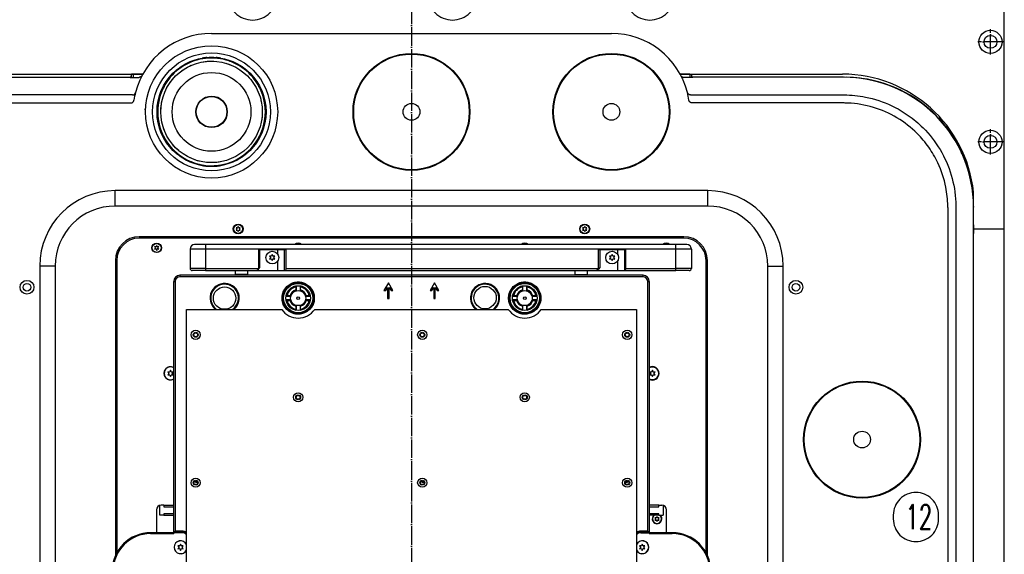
# Model space of a CAD drawing. Extents: x -1763 to 4575, y -3429 to 1051.
# Tile 184 of 193: x 2345 to 2986, y -45 to 303. Entities that reach past the tile are written whole.
import ezdxf

# ---------------------------------------------------------------- set-up
doc = ezdxf.new("R2010")
doc.units = 0
doc.linetypes.add('DASHED', pattern=[15, 7, -8])
doc.linetypes.add('DOT_CENTER', pattern=[14, 12, -1, 0, -1])
doc.layers.get('0').update_dxf_attribs({"linetype": 'CONTINUOUS'})
doc.layers.add('1', color=7, linetype='CONTINUOUS')
doc.layers.add('KONTUR', color=7, linetype='CONTINUOUS')
doc.styles.add('CONVERTER_2', font='txt.shx', dxfattribs={"width": 0.63})

# ---------------------------------------------------------------- blocks, each defined once
blk = doc.blocks.new('MANIPULATOR_TOPVIEW__652', base_point=(592.21, 3670.62))
at = {"layer": '1', "color": 1, "linetype": 'DOT_CENTER'}
for p, q in [((2976.5, 280.25), (2976.5, 296.75)), ((2984.75, 288.5), (2968.25, 288.5)), ((2976.5, 215.25), (2976.5, 231.75)), ((2984.75, 223.5), (2968.25, 223.5))]:
    blk.add_line(p, q, dxfattribs=at)
at = {"layer": '1', "color": 7, "linetype": 'CONTINUOUS'}
for p, q in [((2319.77, 267.5), (2425.27, 267.5)), ((2774.73, 267.5), (2880.23, 267.5)), ((2965.5, -214), (2965.5, 190.85)), ((2965.5, 167), (2985.5, 167))]:
    blk.add_line(p, q, dxfattribs=at)
for centre, radius in [((2976.5, 288.5), 7.5), ((2976.5, 288.5), 4.2), ((2976.5, 223.5), 7.5), ((2976.5, 223.5), 4.2)]:
    blk.add_circle(centre, radius, dxfattribs=at)
blk.add_arc((2880.23, 181.75), 85.75, 6.0904, 90, dxfattribs=at)
at = {"layer": 'KONTUR', "color": 7, "linetype": 'CONTINUOUS'}
for p, q in [((2985.5, -9.33), (2985.5, 420.5)), ((2985.5, -211), (2985.5, -9.33))]:
    blk.add_line(p, q, dxfattribs=at)
blk = doc.blocks.new('TH_TV__653', base_point=(2986.02, 294))
at = {"color": 3, "linetype": 'CONTINUOUS'}
for p, q in [((2470, 294), (2730, 294)), ((2464, 277.92), (2464, 277.79)), ((2464, 277.79), (2464, 277.79)), ((2467, 278.21), (2467, 278.31)), ((2467, 278.21), (2467, 277.87)), ((2473, 278.31), (2473, 278.21)), ((2473, 277.87), (2473, 278.21)), ((2476, 277.92), (2476, 277.79)), ((2476, 277.79), (2476, 277.79)), ((2319, 265.5), (2417, 265.5)), ((2418, 265.5), (2417, 265.5)), ((2417, 265.43), (2417, 265.5)), ((2417, 265.43), (2422.95, 265.43)), ((2419, 267.5), (2418, 267.5)), ((2418, 265.43), (2418, 267.5)), ((2425.27, 267.5), (2419, 267.5)), ((2419, 267.5), (2419, 265.43)), ((2781, 267.5), (2774.73, 267.5)), ((2783, 265.43), (2777.05, 265.43)), ((2781, 267.5), (2782, 267.5)), ((2781, 267.5), (2781, 265.43)), ((2782, 267.5), (2782, 265.43)), ((2783, 265.5), (2782, 265.5)), ((2783, 265.43), (2783, 265.5)), ((2881, 265.5), (2783, 265.5)), ((2418.62, 254.02), (2318.93, 254.02)), ((2781.38, 254.02), (2881.07, 254.02)), ((2319.09, 248.77), (2417.57, 248.77)), ((2426.6, 244.8), (2426.45, 244.95)), ((2434.69, 246), (2434.79, 246)), ((2435.13, 246), (2434.79, 246)), ((2435.21, 249), (2435.08, 249)), ((2435.21, 249), (2435.21, 249)), ((2504.79, 249), (2504.79, 249)), ((2504.79, 249), (2504.92, 249)), ((2505.21, 246), (2504.87, 246)), ((2505.21, 246), (2505.31, 246)), ((2880.91, 248.77), (2782.43, 248.77)), ((2936.5, 244.99), (2936.36, 244.84)), ((2434.79, 240), (2434.69, 240)), ((2434.79, 240), (2435.13, 240)), ((2435.08, 237), (2435.21, 237)), ((2435.21, 237), (2435.21, 237)), ((2504.79, 237), (2504.92, 237)), ((2504.79, 237), (2504.79, 237)), ((2504.87, 240), (2505.21, 240)), ((2505.31, 240), (2505.21, 240)), ((2938.74, 242.98), (2938.59, 242.83)), ((2942.83, 238.59), (2942.98, 238.74)), ((2944.84, 236.36), (2944.99, 236.5)), ((2464, 208.21), (2464, 208.08)), ((2464, 208.21), (2464, 208.21)), ((2467, 208), (2467, 208.13)), ((2467, 208), (2467, 207.79)), ((2467, 207.69), (2467, 207.79)), ((2473, 208.13), (2473, 207.79)), ((2473, 207.79), (2473, 207.69)), ((2476, 208.08), (2476, 208.21)), ((2476, 208.21), (2476, 208.21)), ((2792.68, 191.8), (2407.32, 191.8)), ((2407.32, 181.8), (2407.32, 191.8)), ((2792.68, 181.8), (2792.68, 191.8)), ((2792.68, 181.8), (2407.32, 181.8)), ((2948.77, 180.91), (2948.77, -380.91)), ((2954.02, 181.07), (2954.02, -381.07)), ((2965.5, 181.5), (2965.5, 181)), ((2965.5, 169.5), (2965.5, 181)), ((2965.5, -381), (2965.5, 181)), ((2486.92, 167.59), (2485.93, 167.7)), ((2485.93, 167.7), (2486.52, 166.9)), ((2486.52, 166.9), (2485.93, 166.1)), ((2487.32, 168.5), (2486.92, 167.59)), ((2487.72, 167.59), (2487.32, 168.5)), ((2488.71, 167.7), (2487.72, 167.59)), ((2488.12, 166.9), (2488.71, 167.7)), ((2488.71, 166.1), (2488.12, 166.9)), ((2711.29, 167.7), (2711.88, 166.9)), ((2712.28, 167.59), (2711.29, 167.7)), ((2711.88, 166.9), (2711.29, 166.1)), ((2712.68, 168.5), (2712.28, 167.59)), ((2713.08, 167.59), (2712.68, 168.5)), ((2714.07, 167.7), (2713.08, 167.59)), ((2713.48, 166.9), (2714.07, 167.7)), ((2714.07, 166.1), (2713.48, 166.9)), ((2965.5, 169.5), (2965.5, 164)), ((2777.08, 161.8), (2422.92, 161.8)), ((2777.08, 160.9), (2422.92, 160.9)), ((2485.93, 166.1), (2486.92, 166.21)), ((2486.92, 166.21), (2487.32, 165.3)), ((2487.32, 165.3), (2487.72, 166.21)), ((2487.72, 166.21), (2488.71, 166.1)), ((2711.29, 166.1), (2712.28, 166.21)), ((2712.28, 166.21), (2712.68, 165.3)), ((2712.68, 165.3), (2713.08, 166.21)), ((2713.08, 166.21), (2714.07, 166.1)), ((2965.5, 141), (2965.5, 164)), ((2433.94, 155.29), (2432.95, 155.4)), ((2432.95, 155.4), (2433.54, 154.6)), ((2433.54, 154.6), (2432.95, 153.8)), ((2432.95, 153.8), (2433.94, 153.91)), ((2434.34, 156.2), (2433.94, 155.29)), ((2433.94, 153.91), (2434.34, 153)), ((2434.74, 155.29), (2434.34, 156.2)), ((2434.34, 153), (2434.74, 153.91)), ((2435.73, 155.4), (2434.74, 155.29)), ((2434.74, 153.91), (2435.73, 153.8)), ((2435.14, 154.6), (2435.73, 155.4)), ((2435.73, 153.8), (2435.14, 154.6)), ((2466, 153.8), (2456, 153.8)), ((2456, 153.8), (2456, 141.3)), ((2466.01, 156.8), (2459, 156.8)), ((2772, 153.8), (2466, 153.8)), ((2466, 153.8), (2466, 141.3)), ((2772, 156.8), (2466.01, 156.8)), ((2772, 153.8), (2772, 156.8)), ((2779, 156.8), (2772, 156.8)), ((2782, 153.8), (2772, 153.8)), ((2772, 141.3), (2772, 153.8)), ((2782, 153.8), (2782, 141.3)), ((2501.51, 153.3), (2500.51, 153.3)), ((2500.51, 153.3), (2500.51, 141.3)), ((2501.51, 141.8), (2501.51, 153.3)), ((2513.01, 153.3), (2501.51, 153.3)), ((2509.01, 149.17), (2507.78, 149.3)), ((2507.78, 149.3), (2508.51, 148.3)), ((2508.51, 148.3), (2507.78, 147.3)), ((2507.78, 147.3), (2509.01, 147.43)), ((2509.51, 150.3), (2509.01, 149.17)), ((2509.01, 147.43), (2509.51, 146.3)), ((2510.01, 149.17), (2509.51, 150.3)), ((2509.51, 146.3), (2510.01, 147.43)), ((2511.24, 149.3), (2510.01, 149.17)), ((2510.01, 147.43), (2511.24, 147.3)), ((2510.51, 148.3), (2511.24, 149.3)), ((2511.24, 147.3), (2510.51, 148.3)), ((2513.01, 150.53), (2513.01, 153.3)), ((2517.51, 153.3), (2513.01, 153.3)), ((2518.51, 153.3), (2517.51, 153.3)), ((2517.51, 139.89), (2517.51, 153.3)), ((2518.51, 141.3), (2518.51, 153.3)), ((2722.49, 153.3), (2721.49, 153.3)), ((2721.49, 153.3), (2721.49, 141.3)), ((2733.99, 153.3), (2722.49, 153.3)), ((2722.49, 153.3), (2722.49, 141.8)), ((2729.99, 149.17), (2728.76, 149.3)), ((2728.76, 149.3), (2729.49, 148.3)), ((2729.49, 148.3), (2728.76, 147.3)), ((2728.76, 147.3), (2729.99, 147.43)), ((2730.49, 150.3), (2729.99, 149.17)), ((2729.99, 147.43), (2730.49, 146.3)), ((2730.99, 149.17), (2730.49, 150.3)), ((2730.49, 146.3), (2730.99, 147.43)), ((2732.22, 149.3), (2730.99, 149.17)), ((2730.99, 147.43), (2732.22, 147.3)), ((2731.49, 148.3), (2732.22, 149.3)), ((2732.22, 147.3), (2731.49, 148.3)), ((2733.99, 153.3), (2733.99, 150.53)), ((2738.49, 153.3), (2733.99, 153.3)), ((2739.49, 153.3), (2738.49, 153.3)), ((2738.49, 153.3), (2738.49, 139.89)), ((2739.49, 141.3), (2739.49, 153.3)), ((2358.32, 142.8), (2358.32, -342.8)), ((2368.32, 142.8), (2358.32, 142.8)), ((2368.32, 142.8), (2368.32, -342.8)), ((2407.52, 146.4), (2407.52, -45.43)), ((2408.42, 146.4), (2408.42, -43.59)), ((2466, 141.3), (2456, 141.3)), ((2466, 141.3), (2500.51, 141.3)), ((2499.51, 139.8), (2500.57, 140.86)), ((2500.57, 140.86), (2501.51, 141.8)), ((2513.01, 139.8), (2513.01, 146.07)), ((2518.51, 141.3), (2721.49, 141.3)), ((2721.55, 140.86), (2720.49, 139.8)), ((2722.49, 141.8), (2721.55, 140.86)), ((2733.99, 146.07), (2733.99, 139.8)), ((2739.49, 141.3), (2772, 141.3)), ((2772, 139.8), (2772, 141.3)), ((2782, 141.3), (2772, 141.3)), ((2791.58, -43.59), (2791.58, 146.4)), ((2792.48, -45.43), (2792.48, 146.4)), ((2831.68, 142.8), (2841.68, 142.8)), ((2831.68, -342.8), (2831.68, 142.8)), ((2841.68, -342.8), (2841.68, 142.8)), ((2965.5, 43), (2965.5, 141)), ((2449.4, 136.8), (2449.4, 135.8)), ((2750.6, 136.8), (2449.4, 136.8)), ((2750.6, 135.8), (2449.4, 135.8)), ((2466, 139.8), (2457.5, 139.8)), ((2466, 139.8), (2499.51, 139.8)), ((2485.51, 137.2), (2485.51, 139.8)), ((2493.51, 137.2), (2485.51, 137.2)), ((2485.71, 137), (2485.51, 137.2)), ((2493.31, 137), (2485.71, 137)), ((2487.01, 136.8), (2487.01, 137)), ((2492.01, 136.8), (2492.01, 137)), ((2493.31, 137), (2493.51, 137.2)), ((2493.51, 137.2), (2493.51, 139.8)), ((2499.51, 139.8), (2503.34, 139.8)), ((2503.34, 139.8), (2513.01, 139.8)), ((2513.01, 139.8), (2517.51, 139.8)), ((2517.51, 139.89), (2517.51, 139.8)), ((2517.51, 139.8), (2549.34, 139.8)), ((2549.34, 139.8), (2650.66, 139.8)), ((2650.66, 139.8), (2685.39, 139.8)), ((2685.39, 139.8), (2689.89, 139.8)), ((2689.89, 139.8), (2696.66, 139.8)), ((2696.66, 139.8), (2720.49, 139.8)), ((2706.49, 137.2), (2706.49, 139.8)), ((2706.49, 137.2), (2714.49, 137.2)), ((2706.69, 137), (2706.49, 137.2)), ((2714.29, 137), (2706.69, 137)), ((2707.99, 136.8), (2707.99, 137)), ((2712.99, 136.8), (2712.99, 137)), ((2714.29, 137), (2714.49, 137.2)), ((2714.49, 137.2), (2714.49, 139.8)), ((2720.49, 139.8), (2733.99, 139.8)), ((2733.99, 139.8), (2738.49, 139.8)), ((2738.49, 139.89), (2738.49, 139.8)), ((2738.49, 139.8), (2772, 139.8)), ((2750.6, 135.8), (2750.6, 136.8)), ((2780.5, 139.8), (2772, 139.8)), ((2445.4, -30), (2445.4, 132.8)), ((2445.4, 132.8), (2446.4, 132.8)), ((2446.4, 132.8), (2446.4, -29.5)), ((2524.84, 129.85), (2524.84, 129.73)), ((2524.84, 129.73), (2524.84, 129.2)), ((2524.84, 129.2), (2524.84, 127.23)), ((2525.14, 127.22), (2525.14, 129.91)), ((2527.54, 129.91), (2527.54, 127.22)), ((2527.84, 129.85), (2527.84, 129.73)), ((2527.84, 129.2), (2527.84, 129.73)), ((2527.84, 127.23), (2527.84, 129.2)), ((2585, 131.8), (2582.11, 126.8)), ((2583.27, 126.8), (2584.5, 128.93)), ((2584.5, 128.93), (2584.5, 121.8)), ((2587.89, 126.8), (2585, 131.8)), ((2585.5, 121.8), (2585.5, 128.93)), ((2585.5, 128.93), (2586.73, 126.8)), ((2615, 131.8), (2612.11, 126.8)), ((2613.27, 126.8), (2614.5, 128.93)), ((2614.5, 128.93), (2614.5, 121.8)), ((2617.89, 126.8), (2615, 131.8)), ((2615.5, 121.8), (2615.5, 128.93)), ((2615.5, 128.93), (2616.73, 126.8)), ((2672.16, 129.85), (2672.16, 129.73)), ((2672.16, 129.73), (2672.16, 129.2)), ((2672.16, 129.2), (2672.16, 127.23)), ((2672.46, 127.22), (2672.46, 129.91)), ((2674.86, 129.91), (2674.86, 127.22)), ((2675.16, 129.85), (2675.16, 129.73)), ((2675.16, 129.73), (2675.16, 129.2)), ((2675.16, 127.23), (2675.16, 129.2)), ((2753.6, 132.8), (2754.6, 132.8)), ((2753.6, -29.5), (2753.6, 132.8)), ((2754.6, 132.8), (2754.6, -30)), ((2518.41, 123.17), (2521.09, 123.17)), ((2518.46, 123.47), (2518.58, 123.47)), ((2519.11, 123.47), (2518.58, 123.47)), ((2521.08, 123.47), (2519.11, 123.47)), ((2521.55, 123.47), (2521.08, 123.47)), ((2521.55, 123.47), (2521.57, 123.47)), ((2524.84, 127.23), (2524.84, 126.76)), ((2524.84, 126.74), (2524.84, 126.76)), ((2527.84, 126.76), (2527.84, 127.23)), ((2527.84, 126.76), (2527.84, 126.74)), ((2531.11, 123.47), (2531.13, 123.47)), ((2531.6, 123.47), (2531.13, 123.47)), ((2531.59, 123.17), (2534.27, 123.17)), ((2533.57, 123.47), (2531.6, 123.47)), ((2534.1, 123.47), (2533.57, 123.47)), ((2534.1, 123.47), (2534.22, 123.47)), ((2582.11, 126.8), (2583.27, 126.8)), ((2584.5, 121.8), (2585.5, 121.8)), ((2586.73, 126.8), (2587.89, 126.8)), ((2612.11, 126.8), (2613.27, 126.8)), ((2614.5, 121.8), (2615.5, 121.8)), ((2616.73, 126.8), (2617.89, 126.8)), ((2665.73, 123.17), (2668.41, 123.17)), ((2665.78, 123.47), (2665.9, 123.47)), ((2666.43, 123.47), (2665.9, 123.47)), ((2668.4, 123.47), (2666.43, 123.47)), ((2668.87, 123.47), (2668.4, 123.47)), ((2668.87, 123.47), (2668.89, 123.47)), ((2672.16, 127.23), (2672.16, 126.76)), ((2672.16, 126.74), (2672.16, 126.76)), ((2675.16, 126.76), (2675.16, 127.23)), ((2675.16, 126.76), (2675.16, 126.74)), ((2678.43, 123.47), (2678.45, 123.47)), ((2678.92, 123.47), (2678.45, 123.47)), ((2678.91, 123.17), (2681.59, 123.17)), ((2680.89, 123.47), (2678.92, 123.47)), ((2681.42, 123.47), (2680.89, 123.47)), ((2681.42, 123.47), (2681.54, 123.47)), ((2521.09, 120.77), (2518.41, 120.77)), ((2518.46, 120.47), (2518.58, 120.47)), ((2518.58, 120.47), (2519.11, 120.47)), ((2519.11, 120.47), (2521.08, 120.47)), ((2521.08, 120.47), (2521.55, 120.47)), ((2521.57, 120.47), (2521.55, 120.47)), ((2524.84, 117.18), (2524.84, 117.2)), ((2524.84, 117.18), (2524.84, 116.71)), ((2524.84, 116.71), (2524.84, 114.74)), ((2525.14, 114.04), (2525.14, 116.73)), ((2527.54, 116.73), (2527.54, 114.04)), ((2527.84, 117.2), (2527.84, 117.18)), ((2527.84, 116.71), (2527.84, 117.18)), ((2527.84, 114.74), (2527.84, 116.71)), ((2531.13, 120.47), (2531.11, 120.47)), ((2531.13, 120.47), (2531.6, 120.47)), ((2534.27, 120.77), (2531.59, 120.77)), ((2531.6, 120.47), (2533.57, 120.47)), ((2533.57, 120.47), (2534.1, 120.47)), ((2534.1, 120.47), (2534.22, 120.47)), ((2668.41, 120.77), (2665.73, 120.77)), ((2665.78, 120.47), (2665.9, 120.47)), ((2665.9, 120.47), (2666.43, 120.47)), ((2666.43, 120.47), (2668.4, 120.47)), ((2668.4, 120.47), (2668.87, 120.47)), ((2668.89, 120.47), (2668.87, 120.47)), ((2672.16, 117.18), (2672.16, 117.2)), ((2672.16, 117.18), (2672.16, 116.71)), ((2672.16, 116.71), (2672.16, 114.74)), ((2672.46, 114.04), (2672.46, 116.73)), ((2674.86, 116.73), (2674.86, 114.04)), ((2675.16, 117.2), (2675.16, 117.18)), ((2675.16, 116.71), (2675.16, 117.18)), ((2675.16, 114.74), (2675.16, 116.71)), ((2678.45, 120.47), (2678.43, 120.47)), ((2678.45, 120.47), (2678.92, 120.47)), ((2681.59, 120.77), (2678.91, 120.77)), ((2678.92, 120.47), (2680.89, 120.47)), ((2680.89, 120.47), (2681.42, 120.47)), ((2681.42, 120.47), (2681.54, 120.47)), ((2453.68, -309.01), (2453.68, 114.63)), ((2453.68, 114.63), (2515.61, 114.63)), ((2524.84, 114.74), (2524.84, 114.21)), ((2524.84, 114.21), (2524.84, 114.09)), ((2527.84, 114.74), (2527.84, 114.21)), ((2527.84, 114.21), (2527.84, 114.09)), ((2537.07, 114.63), (2662.93, 114.63)), ((2672.16, 114.74), (2672.16, 114.21)), ((2672.16, 114.21), (2672.16, 114.09)), ((2675.16, 114.74), (2675.16, 114.21)), ((2675.16, 114.21), (2675.16, 114.09)), ((2684.39, 114.63), (2746.32, 114.63)), ((2746.32, 114.63), (2746.32, -309.01)), ((2441.59, 74.05), (2442.32, 73.05)), ((2442.82, 73.92), (2441.59, 74.05)), ((2442.32, 73.05), (2441.59, 72.05)), ((2441.59, 72.05), (2442.82, 72.18)), ((2443.32, 75.05), (2442.82, 73.92)), ((2442.82, 72.18), (2443.32, 71.05)), ((2443.82, 73.92), (2443.32, 75.05)), ((2443.32, 71.05), (2443.82, 72.18)), ((2445.05, 74.05), (2443.82, 73.92)), ((2443.82, 72.18), (2445.05, 72.05)), ((2444.32, 73.05), (2445.05, 74.05)), ((2445.05, 72.05), (2444.32, 73.05)), ((2756.18, 73.92), (2754.95, 74.05)), ((2754.95, 74.05), (2755.68, 73.05)), ((2755.68, 73.05), (2754.95, 72.05)), ((2754.95, 72.05), (2756.18, 72.18)), ((2756.68, 75.05), (2756.18, 73.92)), ((2756.18, 72.18), (2756.68, 71.05)), ((2757.18, 73.92), (2756.68, 75.05)), ((2756.68, 71.05), (2757.18, 72.18)), ((2758.41, 74.05), (2757.18, 73.92)), ((2757.18, 72.18), (2758.41, 72.05)), ((2757.68, 73.05), (2758.41, 74.05)), ((2758.41, 72.05), (2757.68, 73.05)), ((2965.5, -41.02), (2965.5, 43)), ((2460.86, 2.48), (2460.81, 2.48)), ((2460.93, 2.28), (2460.81, 2.28)), ((2608.18, 2.48), (2608.13, 2.48)), ((2608.25, 2.28), (2608.13, 2.28)), ((2739.19, 2.28), (2739.07, 2.28)), ((2739.19, 2.48), (2739.14, 2.48)), ((2439.05, -12.7), (2437.2, -12.7)), ((2439.05, -12.7), (2439.05, -13.75)), ((2439.05, -12.7), (2445.4, -12.7)), ((2760.95, -12.7), (2754.6, -12.7)), ((2760.95, -13.75), (2760.95, -12.7)), ((2760.95, -12.7), (2762.8, -12.7)), ((2434.2, -15.7), (2434.2, -30.5)), ((2436.35, -19.2), (2436.35, -12.82)), ((2439.05, -19.2), (2436.35, -19.2)), ((2439.05, -13.75), (2445.4, -13.75)), ((2445.4, -18.15), (2439.05, -18.15)), ((2439.05, -18.15), (2439.05, -19.2)), ((2439.05, -19.2), (2445.4, -19.2)), ((2754.6, -13.75), (2760.95, -13.75)), ((2760.95, -18.15), (2754.6, -18.15)), ((2760.95, -19.2), (2754.6, -19.2)), ((2760.95, -19.2), (2760.95, -18.15)), ((2760.95, -19.2), (2763.65, -19.2)), ((2763.65, -12.82), (2763.65, -19.2)), ((2765.8, -30.5), (2765.8, -15.7)), ((2758.29, -20.8), (2758.88, -21.6)), ((2759.28, -20.91), (2758.29, -20.8)), ((2758.88, -21.6), (2758.29, -22.4)), ((2758.29, -22.4), (2759.28, -22.29)), ((2759.68, -20), (2759.28, -20.91)), ((2759.28, -22.29), (2759.68, -23.2)), ((2760.08, -20.91), (2759.68, -20)), ((2759.68, -23.2), (2760.08, -22.29)), ((2761.07, -20.8), (2760.08, -20.91)), ((2760.08, -22.29), (2761.07, -22.4)), ((2760.48, -21.6), (2761.07, -20.8)), ((2761.07, -22.4), (2760.48, -21.6)), ((2430.4, -31.1), (2430.4, -30.5)), ((2445.4, -30.5), (2430.4, -30.5)), ((2430.4, -31.1), (2445.4, -31.1)), ((2445.4, -30), (2445.4, -30.5)), ((2445.9, -30), (2445.4, -30)), ((2445.4, -30.5), (2445.4, -31.1)), ((2450.9, -30.5), (2445.4, -30.5)), ((2445.9, -30), (2446.4, -29.5)), ((2450.9, -30), (2445.9, -30)), ((2450.9, -29.5), (2446.4, -29.5)), ((2450.9, -29.5), (2450.9, -30)), ((2749.1, -29.5), (2749.1, -30)), ((2753.6, -29.5), (2749.1, -29.5)), ((2754.1, -30), (2749.1, -30)), ((2749.1, -30.5), (2754.6, -30.5)), ((2753.6, -29.5), (2754.1, -30)), ((2754.1, -30), (2754.6, -30)), ((2754.6, -30.5), (2754.6, -30)), ((2754.6, -31.1), (2754.6, -30.5)), ((2769.6, -30.5), (2754.6, -30.5)), ((2754.6, -31.1), (2769.6, -31.1)), ((2769.6, -31.1), (2769.6, -30.5)), ((2449.9, -38), (2449.4, -39.13)), ((2450.4, -39.13), (2449.9, -38)), ((2750.1, -38), (2749.6, -39.13)), ((2750.6, -39.13), (2750.1, -38)), ((2449.4, -39.13), (2448.17, -39)), ((2448.17, -39), (2448.9, -40)), ((2448.9, -40), (2448.17, -41)), ((2448.17, -41), (2449.4, -40.87)), ((2449.4, -40.87), (2449.9, -42)), ((2449.9, -42), (2450.4, -40.87)), ((2451.63, -39), (2450.4, -39.13)), ((2450.4, -40.87), (2451.63, -41)), ((2450.9, -40), (2451.63, -39)), ((2451.63, -41), (2450.9, -40)), ((2749.6, -39.13), (2748.37, -39)), ((2748.37, -39), (2749.1, -40)), ((2749.1, -40), (2748.37, -41)), ((2748.37, -41), (2749.6, -40.87)), ((2749.6, -40.87), (2750.1, -42)), ((2750.1, -42), (2750.6, -40.87)), ((2751.83, -39), (2750.6, -39.13)), ((2750.6, -40.87), (2751.83, -41)), ((2751.1, -40), (2751.83, -39)), ((2751.83, -41), (2751.1, -40)), ((2965.5, -50.85), (2965.5, -41.02))]:
    blk.add_line(p, q, dxfattribs=at)
at = {"color": 3, "linetype": 'DASHED'}
for p, q in [((2319, 265.5), (2417, 265.5)), ((2881, 265.5), (2783, 265.5)), ((2467, 208), (2467, 208.13)), ((2473, 208.13), (2473, 207.79)), ((2473, 207.79), (2473, 207.69)), ((2965.5, -381), (2965.5, 181)), ((2965.5, 169.5), (2965.5, 181)), ((2965.5, 141), (2965.5, 164)), ((2965.5, 43), (2965.5, 141)), ((2503.34, 139.8), (2513.01, 139.8)), ((2513.01, 139.8), (2517.51, 139.8)), ((2517.51, 139.8), (2549.34, 139.8)), ((2650.66, 139.8), (2685.39, 139.8)), ((2685.39, 139.8), (2689.89, 139.8)), ((2689.89, 139.8), (2696.66, 139.8)), ((2965.5, -41.02), (2965.5, 43)), ((2439.05, -12.7), (2437.2, -12.7)), ((2439.05, -12.7), (2437.2, -12.7)), ((2439.05, -12.7), (2445.4, -12.7)), ((2439.05, -12.7), (2445.4, -12.7)), ((2760.95, -12.7), (2754.6, -12.7)), ((2760.95, -12.7), (2754.6, -12.7)), ((2760.95, -12.7), (2762.8, -12.7)), ((2760.95, -12.7), (2762.8, -12.7)), ((2445.4, -30.5), (2445.4, -31.1)), ((2754.6, -31.1), (2754.6, -30.5)), ((2965.5, -50.85), (2965.5, -41.02))]:
    blk.add_line(p, q, dxfattribs=at)
at = {"color": 3, "linetype": 'CONTINUOUS'}
for centre, radius in [((2470, 243), 43), ((2470, 243), 38.3), ((2470, 243), 35.46), ((2470, 243), 33), ((2600, 243), 38), ((2600, 243), 37.57), ((2730, 243), 38), ((2730, 243), 37.57), ((2470, 243), 25.59), ((2470, 243), 10.25), ((2470, 243), 10), ((2600, 243), 5.45), ((2730, 243), 5.45), ((2487.32, 166.9), 3.2), ((2487.32, 166.9), 2.9), ((2712.68, 166.9), 3.2), ((2712.68, 166.9), 2.9), ((2434.34, 154.6), 3.1), ((2434.34, 154.6), 2.9), ((2509.51, 148.3), 4.15), ((2730.49, 148.3), 4.15), ((2350, 129), 4.5), ((2350, 129), 2.5), ((2478.51, 121.97), 7.3), ((2526.34, 121.97), 10.5), ((2526.34, 121.97), 9.5), ((2526.34, 121.97), 8.03), ((2647.83, 122.24), 7.3), ((2673.66, 121.97), 10.5), ((2673.66, 121.97), 9.5), ((2673.66, 121.97), 8.03), ((2850, 129), 4.5), ((2850, 129), 2.5), ((2526.34, 121.97), 4.9), ((2526.34, 121.97), 0.9), ((2673.66, 121.97), 4.9), ((2673.66, 121.97), 0.9), ((2459.71, 98.12), 3), ((2459.71, 98.12), 1.6), ((2459.71, 98.12), 1.25), ((2607.03, 98.12), 3), ((2607.03, 98.12), 1.6), ((2607.03, 98.12), 1.25), ((2740.29, 98.12), 3), ((2740.29, 98.12), 1.6), ((2740.29, 98.12), 1.25), ((2893, 30), 38), ((2893, 30), 37.57), ((2526.34, 57.48), 3), ((2526.34, 57.48), 1.6), ((2526.34, 57.48), 1.25), ((2673.66, 57.48), 3), ((2673.66, 57.48), 1.6), ((2673.66, 57.48), 1.25), ((2893, 30), 5.45), ((2459.71, 2), 3), ((2459.71, 2), 1.6), ((2459.71, 2), 1.25), ((2607.03, 2), 3), ((2607.03, 2), 1.6), ((2607.03, 2), 1.25), ((2740.29, 2), 3), ((2740.29, 2), 1.6), ((2740.29, 2), 1.25)]:
    blk.add_circle(centre, radius, dxfattribs=at)
at = {"color": 3, "linetype": 'DASHED'}
for centre, radius in [((2470, 243), 33), ((2526.34, 121.97), 10.5), ((2673.66, 121.97), 10.5)]:
    blk.add_circle(centre, radius, dxfattribs=at)
at = {"color": 3, "linetype": 'CONTINUOUS'}
for centre, radius, start, end in [((2470, 243), 51, 90, 165.80364), ((2730, 243), 51, 14.19636, 90), ((2470, 243), 35.3, 99.78519, 170.21481), ((2470, 243), 35.3, 99.78518, 170.21482), ((2470, 243), 35, 39.9171, 140.0829), ((2470, 243), 35.44, 94.85643, 99.7482), ((2470, 243), 35.34, 85.13035, 94.86965), ((2470, 243), 35.44, 80.2518, 85.14357), ((2470, 243), 35.3, 9.78519, 80.21481), ((2470, 243), 35.3, 9.78518, 80.21482), ((2470, 243), 35, 140.0829, 149.9171), ((2470, 243), 35, 30.0829, 39.9171), ((2881, 181), 84.5, 0, 90), ((2881.5, 181.5), 84, 49.09563, 90), ((2881, 181), 84.5, 0, 88.9062), ((2470, 243), 35, 149.9171, -149.9171), ((2470, 243), 35, 0, 30.0829), ((2470, 243), 51, 165.80364, 171.35948), ((2730, 243), 51, 8.64052, 14.19636), ((2470, 243), 35.34, 175.13035, -175.13035), ((2470, 243), 35.44, 170.2518, 175.14357), ((2470, 243), 35.44, 4.85643, 9.7482), ((2470, 243), 35.34, -4.86965, 4.86965), ((2881.5, 181.5), 84, 47.0463, 49.09563), ((2470, 243), 35.44, -175.14357, -170.2518), ((2470, 243), 35.3, -170.21482, -99.78518), ((2470, 243), 35.3, -170.21481, -99.78519), ((2470, 243), 35.3, -80.21482, -9.78518), ((2470, 243), 35.3, -80.21481, -9.78519), ((2470, 243), 35, -30.0829, 0), ((2470, 243), 35.44, -9.7482, -4.85643), ((2881.5, 181.5), 84, 42.95287, 47.0463), ((2881.5, 181.5), 84, 40.90354, 42.95287), ((2881.5, 181.5), 84, 0, 40.90354), ((2470, 243), 35, -149.9171, -140.0829), ((2470, 243), 35, -39.9171, -30.0829), ((2470, 243), 35, -140.0829, -113.89551), ((2470, 243), 35, -66.10449, -39.9171), ((2470, 243), 35, -113.89551, -66.10449), ((2470, 243), 35.44, -99.7482, -94.85643), ((2470, 243), 35.34, -94.86965, -85.13035), ((2470, 243), 35.44, -85.14357, -80.2518), ((2407.32, 142.8), 49, 90, 180), ((2792.68, 142.8), 49, 0, 90), ((2407.32, 142.8), 39, 90, 180), ((2792.68, 142.8), 39, 0, 90), ((2963.5, 169.5), 2, -0.59655, 0), ((2422.92, 146.4), 15.4, 90, 180), ((2422.92, 146.4), 14.5, 90, 180), ((2777.08, 146.4), 15.4, 0, 90), ((2777.08, 146.4), 14.5, 0, 90), ((2963.5, 164), 2, 0, 0.59655), ((2459, 153.8), 3, 90, 180), ((2526.34, 154.6), 3.1, 45.20868, 134.79132), ((2526.34, 154.6), 2.9, 90, 130.65725), ((2526.34, 154.6), 2.9, 49.34275, 90), ((2673.66, 154.6), 3.1, 45.20868, 134.79132), ((2673.66, 154.6), 2.9, 90, 130.65725), ((2673.66, 154.6), 2.9, 49.34275, 90), ((2765.66, 154.6), 3.1, 45.20868, 134.79132), ((2765.66, 154.6), 2.9, 90, 130.65725), ((2765.66, 154.6), 2.9, 49.34275, 90), ((2779, 153.8), 3, 0, 90), ((2457.5, 141.3), 1.5, 180, -90), ((2502.01, 141.3), 1.5, 180, -163.12551), ((2517.01, 141.3), 1.5, -70.52878, 0), ((2722.99, 141.3), 1.5, 180, -163.12551), ((2737.99, 141.3), 1.5, -70.52878, 0), ((2780.5, 141.3), 1.5, -90, 0), ((2449.4, 132.8), 4, 90, 180), ((2449.4, 132.8), 3, 90, 180), ((2750.6, 132.8), 4, 0, 90), ((2750.6, 132.8), 3, 0, 90), ((2478.51, 121.97), 9.5, 0, -129.39885), ((2478.51, 121.97), 9, -54.65433, 180), ((2526.34, 121.97), 10, 98.62693, 171.37307), ((2526.34, 121.97), 7.9, 100.9454, 169.0546), ((2526.34, 121.97), 7.39, 101.71707, 168.28293), ((2526.34, 121.97), 10, 81.37307, 98.62693), ((2526.34, 121.97), 10, 8.62693, 81.37307), ((2526.34, 121.97), 7.9, 10.9454, 79.0546), ((2526.34, 121.97), 7.39, 11.71707, 78.28293), ((2647.83, 121.97), 9.5, 0, -129.39885), ((2647.83, 121.97), 9, -54.65433, 180), ((2673.66, 121.97), 10, 98.62693, 171.37307), ((2673.66, 121.97), 7.9, 100.9454, 169.0546), ((2673.66, 121.97), 7.39, 101.71707, 168.28293), ((2673.66, 121.97), 10, 81.37307, 98.62693), ((2673.66, 121.97), 10, 8.62693, 81.37307), ((2673.66, 121.97), 7.9, 10.9454, 79.0546), ((2673.66, 121.97), 7.39, 11.71707, 78.28293), ((2478.51, 121.97), 9, 180, -125.34567), ((2478.51, 121.97), 9.5, -50.60115, 0), ((2526.34, 121.97), 10, 171.37307, 180), ((2526.34, 121.97), 10, 180, -171.37307), ((2526.34, 121.97), 5.47, 105.92296, 164.07704), ((2521.09, 124.67), 1.5, -90, -69.73318), ((2526.34, 121.97), 5, 162.5424, 165.4506), ((2526.34, 121.97), 5.02, 107.37979, 162.62021), ((2526.34, 121.97), 5, 107.4576, 162.5424), ((2526.34, 121.97), 5, 104.5494, 107.4576), ((2523.64, 127.22), 1.5, -20.26682, 0), ((2529.04, 127.22), 1.5, 180, -159.73318), ((2526.34, 121.97), 5, 72.5424, 75.4506), ((2526.34, 121.97), 5.47, 15.92296, 74.07704), ((2526.34, 121.97), 5.02, 17.37979, 72.62021), ((2526.34, 121.97), 5, 17.4576, 72.5424), ((2531.59, 124.67), 1.5, -110.26682, -90), ((2526.34, 121.97), 5, 14.5494, 17.4576), ((2526.34, 121.97), 10, 0, 8.62693), ((2526.34, 121.97), 10, -8.62693, 0), ((2647.83, 121.97), 9, 180, -125.34567), ((2647.83, 121.97), 9.5, -50.60115, 0), ((2673.66, 121.97), 10, 171.37307, -180), ((2673.66, 121.97), 10, 180, -171.37307), ((2673.66, 121.97), 5.47, 105.92296, 164.07704), ((2668.41, 124.67), 1.5, -90, -69.73318), ((2673.66, 121.97), 5, 162.5424, 165.4506), ((2673.66, 121.97), 5.02, 107.37979, 162.62021), ((2673.66, 121.97), 5, 107.4576, 162.5424), ((2673.66, 121.97), 5, 104.5494, 107.4576), ((2670.96, 127.22), 1.5, -20.26682, 0), ((2676.36, 127.22), 1.5, 180, -159.73318), ((2673.66, 121.97), 5, 72.5424, 75.4506), ((2673.66, 121.97), 5.47, 15.92296, 74.07704), ((2673.66, 121.97), 5.02, 17.37979, 72.62021), ((2673.66, 121.97), 5, 17.4576, 72.5424), ((2678.91, 124.67), 1.5, -110.26682, -90), ((2673.66, 121.97), 5, 14.5494, 17.4576), ((2673.66, 121.97), 10, 0, 8.62693), ((2673.66, 121.97), 10, -8.62693, 0), ((2526.34, 121.97), 10, -171.37307, -98.62693), ((2526.34, 121.97), 7.9, -169.0546, -100.9454), ((2526.34, 121.97), 7.39, -168.28293, -101.71707), ((2526.34, 121.97), 5.47, -164.07704, -105.92296), ((2521.09, 119.27), 1.5, 69.73318, 90), ((2526.34, 121.97), 5, -165.4506, -162.5424), ((2526.34, 121.97), 5.02, -162.62021, -107.37979), ((2526.34, 121.97), 5, -162.5424, -107.4576), ((2526.34, 121.97), 5, -107.4576, -104.5494), ((2523.64, 116.73), 1.5, 0, 20.26682), ((2529.04, 116.73), 1.5, 159.73318, 180), ((2526.34, 121.97), 5, -75.4506, -72.5424), ((2526.34, 121.97), 5, -72.5424, -17.4576), ((2526.34, 121.97), 5.02, -72.62021, -17.37979), ((2526.34, 121.97), 5.47, -74.07704, -15.92296), ((2526.34, 121.97), 7.39, -78.28293, -11.71707), ((2526.34, 121.97), 7.9, -79.0546, -10.9454), ((2526.34, 121.97), 10, -81.37307, -8.62693), ((2531.59, 119.27), 1.5, 90, 110.26682), ((2526.34, 121.97), 5, -17.4576, -14.5494), ((2673.66, 121.97), 10, -171.37307, -98.62693), ((2673.66, 121.97), 7.9, -169.0546, -100.9454), ((2673.66, 121.97), 7.39, -168.28293, -101.71707), ((2673.66, 121.97), 5.47, -164.07704, -105.92296), ((2668.41, 119.27), 1.5, 69.73318, 90), ((2673.66, 121.97), 5, -165.4506, -162.5424), ((2673.66, 121.97), 5.02, -162.62021, -107.37979), ((2673.66, 121.97), 5, -162.5424, -107.4576), ((2673.66, 121.97), 5, -107.4576, -104.5494), ((2670.96, 116.73), 1.5, 0, 20.26682), ((2676.36, 116.73), 1.5, 159.73318, 180), ((2673.66, 121.97), 5, -75.4506, -72.5424), ((2673.66, 121.97), 5.47, -74.07704, -15.92296), ((2673.66, 121.97), 7.39, -78.28293, -11.71707), ((2673.66, 121.97), 7.9, -79.0546, -10.9454), ((2673.66, 121.97), 5, -72.5424, -17.4576), ((2673.66, 121.97), 5.02, -72.62021, -17.37979), ((2673.66, 121.97), 10, -81.37307, -8.62693), ((2678.91, 119.27), 1.5, 90, 110.26682), ((2673.66, 121.97), 5, -17.4576, -14.5494), ((2526.34, 121.97), 13, -145.61859, -34.38141), ((2526.34, 121.97), 10, -98.62693, -81.37307), ((2673.66, 121.97), 13, -145.61859, -34.38141), ((2673.66, 121.97), 10, -98.62693, -81.37307), ((2443.32, 73.05), 4.35, 61.43464, -61.43464), ((2443.32, 73.05), 4.15, 59.92026, 180), ((2756.68, 73.05), 4.35, 0, 118.56536), ((2756.68, 73.05), 4.15, -120.07974, 120.07974), ((2443.32, 73.05), 4.15, 180, -59.92026), ((2756.68, 73.05), 4.35, -118.56536, 0), ((2460.81, 7.28), 5, -114.88792, -90), ((2460.81, 7.28), 4.8, -114.18164, -90), ((2608.13, 7.28), 5, -114.88792, -90), ((2608.13, 7.28), 4.8, -114.18164, -90), ((2739.19, 7.28), 4.8, -90, -65.81836), ((2739.19, 7.28), 5, -90, -65.11208), ((2437.2, -15.7), 3, 90, 180), ((2762.8, -15.7), 3, 0, 90), ((2759.68, -21.6), 3.1, 129.26803, 0), ((2759.68, -21.6), 2.9, 124.14842, -90), ((2759.68, -21.6), 2.9, -90, 55.85158), ((2759.68, -21.6), 3.1, 0, 50.73197), ((2430.4, -55.5), 25, 90, 180), ((2430.4, -55.5), 24.4, 90, 180), ((2450.9, -34), 4.5, 51.84596, 90), ((2450.9, -34), 4, 45.97278, 90), ((2450.9, -34), 3.5, 37.41216, 90), ((2749.1, -34), 4.5, 90, 128.15404), ((2749.1, -34), 4, 90, 134.02722), ((2749.1, -34), 3.5, 90, 142.58784), ((2769.6, -55.5), 25, 0, 90), ((2769.6, -55.5), 24.4, 0, 90), ((2449.9, -40), 4.2, 25.84193, 180), ((2449.9, -40), 4.15, 24.37784, -24.37784), ((2750.1, -40), 4.2, 0, 154.15807), ((2750.1, -40), 4.15, 0, 155.62216), ((2449.9, -40), 4.2, 180, -25.84193), ((2750.1, -40), 4.15, -155.62216, 0), ((2750.1, -40), 4.2, -154.15807, 0)]:
    blk.add_arc(centre, radius, start, end, dxfattribs=at)
at = {"color": 3, "linetype": 'DASHED'}
for centre, radius, start, end in [((2470, 243), 35, 39.9171, 140.0829), ((2470, 243), 35, 140.0829, 149.9171), ((2470, 243), 35, 30.0829, 39.9171), ((2881, 181), 84.5, 0, 90), ((2470, 243), 35, 149.9171, -149.9171), ((2470, 243), 35, 0, 30.0829), ((2470, 243), 35, -30.0829, 0), ((2470, 243), 35, -149.9171, -140.0829), ((2470, 243), 35, -39.9171, -30.0829), ((2470, 243), 35, -140.0829, -113.89551), ((2470, 243), 35, -66.10449, -39.9171), ((2470, 243), 35, -113.89551, -66.10449), ((2526.34, 121.97), 10, 98.62693, 171.37307), ((2526.34, 121.97), 10, 98.62693, 171.37307), ((2526.34, 121.97), 10, 81.37307, 98.62693), ((2526.34, 121.97), 10, 81.37307, 98.62693), ((2526.34, 121.97), 10, 8.62693, 81.37307), ((2526.34, 121.97), 10, 8.62693, 81.37307), ((2673.66, 121.97), 10, 98.62693, 171.37307), ((2673.66, 121.97), 10, 98.62693, 171.37307), ((2673.66, 121.97), 10, 81.37307, 98.62693), ((2673.66, 121.97), 10, 81.37307, 98.62693), ((2673.66, 121.97), 10, 8.62693, 81.37307), ((2673.66, 121.97), 10, 8.62693, 81.37307), ((2526.34, 121.97), 10, 171.37307, 180), ((2526.34, 121.97), 10, 171.37307, 180), ((2526.34, 121.97), 10, 180, -171.37307), ((2526.34, 121.97), 10, 180, -171.37307), ((2526.34, 121.97), 5, 162.5424, 165.4506), ((2526.34, 121.97), 5, 107.4576, 162.5424), ((2526.34, 121.97), 5, 104.5494, 107.4576), ((2526.34, 121.97), 5, 72.5424, 75.4506), ((2526.34, 121.97), 5, 17.4576, 72.5424), ((2526.34, 121.97), 5, 14.5494, 17.4576), ((2526.34, 121.97), 10, 0, 8.62693), ((2526.34, 121.97), 10, 0, 8.62693), ((2526.34, 121.97), 10, -8.62693, 0), ((2526.34, 121.97), 10, -8.62693, 0), ((2673.66, 121.97), 10, 171.37307, -180), ((2673.66, 121.97), 10, 171.37307, -180), ((2673.66, 121.97), 10, 180, -171.37307), ((2673.66, 121.97), 10, 180, -171.37307), ((2673.66, 121.97), 5, 162.5424, 165.4506), ((2673.66, 121.97), 5, 107.4576, 162.5424), ((2673.66, 121.97), 5, 104.5494, 107.4576), ((2673.66, 121.97), 5, 72.5424, 75.4506), ((2673.66, 121.97), 5, 17.4576, 72.5424), ((2673.66, 121.97), 5, 14.5494, 17.4576), ((2673.66, 121.97), 10, 0, 8.62693), ((2673.66, 121.97), 10, 0, 8.62693), ((2673.66, 121.97), 10, -8.62693, 0), ((2673.66, 121.97), 10, -8.62693, 0), ((2526.34, 121.97), 10, -171.37307, -98.62693), ((2526.34, 121.97), 10, -171.37307, -98.62693), ((2526.34, 121.97), 5, -165.4506, -162.5424), ((2526.34, 121.97), 5, -162.5424, -107.4576), ((2526.34, 121.97), 5, -107.4576, -104.5494), ((2526.34, 121.97), 5, -75.4506, -72.5424), ((2526.34, 121.97), 5, -72.5424, -17.4576), ((2526.34, 121.97), 10, -81.37307, -8.62693), ((2526.34, 121.97), 10, -81.37307, -8.62693), ((2526.34, 121.97), 5, -17.4576, -14.5494), ((2673.66, 121.97), 10, -171.37307, -98.62693), ((2673.66, 121.97), 10, -171.37307, -98.62693), ((2673.66, 121.97), 5, -165.4506, -162.5424), ((2673.66, 121.97), 5, -162.5424, -107.4576), ((2673.66, 121.97), 5, -107.4576, -104.5494), ((2673.66, 121.97), 5, -75.4506, -72.5424), ((2673.66, 121.97), 5, -72.5424, -17.4576), ((2673.66, 121.97), 10, -81.37307, -8.62693), ((2673.66, 121.97), 10, -81.37307, -8.62693), ((2673.66, 121.97), 5, -17.4576, -14.5494), ((2526.34, 121.97), 10, -98.62693, -81.37307), ((2526.34, 121.97), 10, -98.62693, -81.37307), ((2673.66, 121.97), 10, -98.62693, -81.37307), ((2673.66, 121.97), 10, -98.62693, -81.37307)]:
    blk.add_arc(centre, radius, start, end, dxfattribs=at)
at = {"color": 3, "linetype": 'CONTINUOUS'}
for points, knots in [([(2424.75, 266.52), (2424.7, 266.43), (2424.65, 266.35), (2424.59, 266.27), (2424.53, 266.19), (2424.47, 266.12), (2424.4, 266.05), (2424.34, 265.99), (2424.28, 265.93), (2424.21, 265.88), (2424.14, 265.82), (2424.06, 265.77), (2424, 265.73), (2423.93, 265.69), (2423.85, 265.65), (2423.77, 265.61), (2423.71, 265.58), (2423.63, 265.55), (2423.54, 265.52), (2423.46, 265.49), (2423.36, 265.47), (2423.25, 265.45), (2423.16, 265.44), (2423.06, 265.43), (2422.95, 265.43)], [0, 0, 0, 0, 0.294371, 0.294371, 0.294371, 0.589783, 0.589783, 0.589783, 0.845429, 0.845429, 0.845429, 1.102216, 1.102216, 1.102216, 1.357261, 1.357261, 1.357261, 1.610937, 1.610937, 1.610937, 1.907521, 1.907521, 1.907521, 2.203832, 2.203832, 2.203832, 2.203832]), ([(2775.25, 266.52), (2775.34, 266.35), (2775.46, 266.19), (2775.6, 266.05), (2775.72, 265.93), (2775.85, 265.82), (2776, 265.73), (2776.07, 265.69), (2776.15, 265.65), (2776.23, 265.61), (2776.3, 265.58), (2776.38, 265.55), (2776.46, 265.52), (2776.57, 265.49), (2776.67, 265.46), (2776.75, 265.45), (2776.84, 265.44), (2776.94, 265.43), (2777.05, 265.43)], [0, 0, 0, 0, 0.589368, 0.589368, 0.589368, 1.101564, 1.101564, 1.101564, 1.356609, 1.356609, 1.356609, 1.610285, 1.610285, 1.610285, 1.906869, 1.906869, 1.906869, 2.203181, 2.203181, 2.203181, 2.203181]), ([(2417.57, 248.77), (2417.6, 248.77), (2417.63, 248.77), (2417.67, 248.77), (2417.77, 248.78), (2417.89, 248.8), (2418.03, 248.84), (2418.07, 248.85), (2418.14, 248.87), (2418.21, 248.9), (2418.27, 248.93), (2418.33, 248.95), (2418.38, 248.98), (2418.42, 249), (2418.47, 249.03), (2418.52, 249.06), (2418.58, 249.1), (2418.62, 249.13), (2418.66, 249.15), (2418.71, 249.19), (2418.75, 249.23), (2418.79, 249.26), (2418.84, 249.3), (2418.88, 249.34), (2418.91, 249.37), (2418.99, 249.45), (2419.06, 249.52), (2419.11, 249.59), (2419.12, 249.6), (2419.13, 249.62), (2419.15, 249.65), (2419.17, 249.67), (2419.18, 249.69), (2419.2, 249.71), (2419.23, 249.75), (2419.25, 249.79), (2419.27, 249.83), (2419.31, 249.89), (2419.36, 249.97), (2419.4, 250.07), (2419.44, 250.17), (2419.48, 250.25), (2419.5, 250.32), (2419.54, 250.46), (2419.57, 250.57), (2419.58, 250.66)], [0, 0, 0, 0, 0.102829, 0.102829, 0.102829, 0.469726, 0.469726, 0.469726, 0.658102, 0.658102, 0.658102, 0.849, 0.849, 0.849, 1.012577, 1.012577, 1.012577, 1.177322, 1.177322, 1.177322, 1.342789, 1.342789, 1.342789, 1.508456, 1.508456, 1.508456, 1.804251, 1.804251, 1.804251, 1.877657, 1.877657, 1.877657, 1.950018, 1.950018, 1.950018, 2.091315, 2.091315, 2.091315, 2.36555, 2.36555, 2.36555, 2.63816, 2.63816, 2.63816, 2.987227, 2.987227, 2.987227, 2.987227]), ([(2782.43, 248.77), (2782.4, 248.77), (2782.37, 248.77), (2782.33, 248.77), (2782.23, 248.78), (2782.11, 248.8), (2781.97, 248.84), (2781.93, 248.85), (2781.86, 248.87), (2781.79, 248.9), (2781.73, 248.93), (2781.67, 248.95), (2781.62, 248.98), (2781.58, 249), (2781.53, 249.03), (2781.48, 249.06), (2781.42, 249.1), (2781.38, 249.13), (2781.34, 249.15), (2781.29, 249.19), (2781.25, 249.23), (2781.21, 249.26), (2781.16, 249.3), (2781.12, 249.34), (2781.09, 249.37), (2781.06, 249.4), (2781.02, 249.44), (2780.99, 249.48), (2780.96, 249.51), (2780.93, 249.55), (2780.89, 249.59), (2780.88, 249.6), (2780.87, 249.62), (2780.85, 249.65), (2780.83, 249.67), (2780.82, 249.69), (2780.8, 249.71), (2780.77, 249.75), (2780.75, 249.79), (2780.73, 249.83), (2780.68, 249.9), (2780.64, 249.98), (2780.6, 250.07), (2780.56, 250.17), (2780.52, 250.25), (2780.5, 250.32), (2780.47, 250.42), (2780.44, 250.53), (2780.42, 250.66)], [0, 0, 0, 0, 0.102829, 0.102829, 0.102829, 0.469726, 0.469726, 0.469726, 0.658102, 0.658102, 0.658102, 0.849, 0.849, 0.849, 1.012577, 1.012577, 1.012577, 1.177322, 1.177322, 1.177322, 1.342789, 1.342789, 1.342789, 1.508456, 1.508456, 1.508456, 1.656701, 1.656701, 1.656701, 1.804287, 1.804287, 1.804287, 1.877693, 1.877693, 1.877693, 1.950054, 1.950054, 1.950054, 2.091352, 2.091352, 2.091352, 2.365586, 2.365586, 2.365586, 2.638197, 2.638197, 2.638197, 2.987264, 2.987264, 2.987264, 2.987264]), ([(2881.07, 254.02), (2881.2, 254.02), (2881.33, 254.02), (2886.05, 253.99), (2890.64, 253.54), (2901.07, 251.48), (2906.81, 249.59), (2916.04, 245.23), (2919.66, 243.12), (2926.49, 238.31), (2929.7, 235.61), (2932.65, 232.65), (2936.91, 228.39), (2940.63, 223.62), (2946.81, 213.27), (2949.24, 207.74), (2952.69, 196.19), (2953.69, 190.22), (2953.99, 183.29), (2954.01, 182.37), (2954.02, 181.33), (2954.02, 181.2), (2954.02, 181.07)], [0, 0, 0, 0, 0.39209, 0.39209, 14.472717, 14.472717, 32.906377, 32.906377, 45.694838, 45.694838, 58.483305, 58.483305, 58.483305, 76.916048, 76.916048, 95.348773, 95.348773, 113.781519, 113.781519, 116.587061, 116.587061, 116.979036, 116.979036, 116.979036, 116.979036]), ([(2948.77, 180.91), (2948.77, 181.28), (2948.76, 181.65), (2948.69, 186.04), (2948.27, 190.05), (2946.41, 199.51), (2944.65, 204.85), (2940.59, 213.43), (2938.62, 216.8), (2934.15, 223.16), (2931.64, 226.14), (2928.89, 228.89), (2924.93, 232.85), (2920.49, 236.31), (2910.86, 242.05), (2905.71, 244.32), (2894.97, 247.53), (2889.42, 248.46), (2883.22, 248.73), (2882.62, 248.75), (2881.65, 248.76), (2881.28, 248.77), (2880.91, 248.77)], [0, 0, 0, 0, 1.045657, 1.045657, 12.425175, 12.425175, 28.250636, 28.250636, 39.229588, 39.229588, 50.208524, 50.208524, 50.208524, 66.033092, 66.033092, 81.857709, 81.857709, 97.682469, 97.682469, 99.382292, 99.382292, 100.427425, 100.427425, 100.427425, 100.427425]), ([(2466.01, 156.8), (2466.01, 156.8), (2466.01, 156.74), (2466.01, 156.67), (2466, 156.53), (2466, 156.27), (2466, 155.92), (2466, 155.77), (2466, 155.36), (2466, 154.67), (2466, 154.47), (2466, 154.17), (2466, 153.8)], [0, 0, 0, 0, 0.126824, 0.126824, 0.126824, 0.876348, 0.876348, 0.876348, 2.131463, 2.131463, 2.131463, 3.000038, 3.000038, 3.000038, 3.000038]), ([(2466, 141.3), (2466, 141.15), (2466, 141.01), (2466, 140.87), (2466, 140.52), (2466, 140.32), (2466, 140.24), (2466, 139.99), (2466, 139.9), (2466, 139.86), (2466, 139.83), (2466, 139.8), (2466, 139.8)], [0.590201, 0.590201, 0.590201, 0.590201, 1.024457, 1.024457, 1.024457, 1.652031, 1.652031, 1.652031, 2.026805, 2.026805, 2.026805, 2.090217, 2.090217, 2.090217, 2.090217])]:
    blk.add_open_spline(points, degree=3, knots=knots, dxfattribs=at)
for points in [[(2418.62, 254.02), (2419.5, 254.01), (2420.34, 254.66), (2420.56, 255.51)], [(2781.38, 254.02), (2780.5, 254.01), (2779.66, 254.66), (2779.44, 255.51)]]:
    blk.add_open_spline(points, degree=3, dxfattribs=at)
blk = doc.blocks.new('TEXT__654', base_point=(2132.32, 320))
at = {"layer": '1', "color": 1}
for points in [[(2496.68, 302.68), (2496.68, 302.68, 0.414214), (2512.68, 318.68), (2512.68, 318.68, 0.414214), (2496.68, 334.68), (2496.68, 334.68, 0.414214), (2480.68, 318.68), (2480.68, 318.68, 0.414214)], [(2626.68, 302.68), (2626.68, 302.68, 0.414214), (2642.68, 318.68), (2642.68, 318.68, 0.414214), (2626.68, 334.68), (2626.68, 334.68, 0.414214), (2610.68, 318.68), (2610.68, 318.68, 0.414214)], [(2755, 302.68), (2755, 302.68, 0.414214), (2771, 318.68), (2771, 318.68, 0.414214), (2755, 334.68), (2755, 334.68, 0.414214), (2739, 318.68), (2739, 318.68, 0.414214)], [(2928.04, -36.32), (2928.04, -36.32, 0.414214), (2942.76, -21.6), (2942.76, -19.04, 0.414214), (2928.04, -4.32), (2928.04, -4.32, 0.414214), (2913.32, -19.04), (2913.32, -21.6, 0.414214)]]:
    blk.add_lwpolyline(points, format="xyb", close=True, dxfattribs=at)
at = {"layer": '1', "color": 1, "style": 'CONVERTER_2', "width": 0.63}
blk.add_text('12', height=16, dxfattribs=at).set_placement((2921.32, -28.32))
blk = doc.blocks.new('TH_B__655', base_point=(2331.73, -372.51))
at = {"layer": '1', "color": 1, "linetype": 'DOT_CENTER'}
blk.add_line((2600, 481.25), (2600, -505.07), dxfattribs=at)
at = {"layer": '1'}
for name, p in [('TEXT__654', (2132.32, 320)), ('MANIPULATOR_TOPVIEW__652', (592.21, 3670.62)), ('TH_TV__653', (2986.02, 294))]:
    blk.add_blockref(name, p, dxfattribs=at)
blk = doc.blocks.new('GEOMETRY__656', base_point=(12447.76, 2238.74))
blk.add_blockref('TH_B__655', (2331.73, -372.51))
blk = doc.blocks.new('D-E6978-60041-1S11B__657', base_point=(12671.2, 2424.87))
at = {"layer": '1'}
blk.add_blockref('GEOMETRY__656', (12447.76, 2238.74), dxfattribs=at)

msp = doc.modelspace()

# ---------------------------------------------------------------- block references
msp.add_blockref('D-E6978-60041-1S11B__657', (12671.2, 2424.87))

doc.saveas('drawing.dxf')
